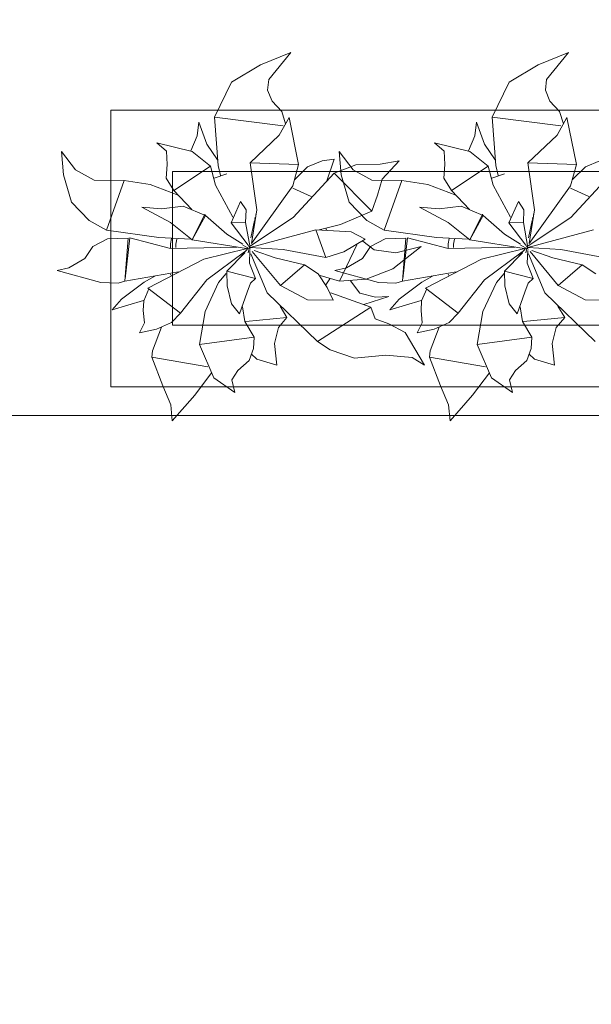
# Model space of a CAD drawing. Header units: millimetres. Extents: x 0 to 1184, y 0 to 836.
# Tile 22 of 86: x 235 to 245, y 530 to 546. Entities that reach past the tile are written whole.
import ezdxf
from ezdxf.xclip import XClip

# ---------------------------------------------------------------- set-up
doc = ezdxf.new("R2010")
doc.units = ezdxf.units.MM
doc.header["$MEASUREMENT"] = 0
doc.header["$XCLIPFRAME"] = 0
doc.linetypes.add('Штриховая', pattern=[5.644444, 2.822222, -2.822222])
doc.linetypes.add('Штрихпунктирная', pattern=[6.702778, 3.527778, -1.763889, 0, -1.411111])
for name, color, linetype in [('Интерьер - Мебель', 7, 'Continuous'), ('Элемент Модели - Зона', 7, 'Continuous'), ('Элемент Модели - Оси', 7, 'Continuous')]:
    doc.layers.add(name, color=color, linetype=linetype)

# ---------------------------------------------------------------- blocks, each defined once
blk = doc.blocks.new('Чертеж_4_4', base_point=(-278.479, 89.564))
at = {"layer": 'Интерьер - Мебель', "color": 252, "linetype": 'Continuous', "lineweight": 5}
for p, q in [((239.75, 545.464), (239.254, 545.262)), ((239.75, 545.464), (239.254, 545.262)), ((239.75, 545.464), (239.389, 545.025)), ((239.75, 545.464), (239.389, 545.025)), ((244.269, 545.464), (243.773, 545.262)), ((244.269, 545.464), (243.773, 545.262)), ((244.269, 545.464), (243.908, 545.025)), ((244.269, 545.464), (243.908, 545.025)), ((239.254, 545.262), (238.784, 544.98)), ((239.254, 545.262), (238.784, 544.98)), ((243.773, 545.262), (243.303, 544.98)), ((243.773, 545.262), (243.303, 544.98)), ((238.784, 544.98), (238.508, 544.413)), ((238.784, 544.98), (238.508, 544.413)), ((239.389, 545.025), (239.371, 544.852)), ((239.389, 545.025), (239.371, 544.852)), ((243.303, 544.98), (243.027, 544.413)), ((243.303, 544.98), (243.027, 544.413)), ((243.908, 545.025), (243.89, 544.852)), ((243.908, 545.025), (243.89, 544.852)), ((239.371, 544.852), (239.443, 544.674)), ((239.371, 544.852), (239.443, 544.674)), ((243.89, 544.852), (243.962, 544.674)), ((243.89, 544.852), (243.962, 544.674)), ((239.443, 544.674), (239.601, 544.503)), ((239.443, 544.674), (239.601, 544.503)), ((243.962, 544.674), (244.12, 544.503)), ((243.962, 544.674), (244.12, 544.503)), ((238.508, 544.413), (239.625, 544.272)), ((238.508, 544.413), (238.568, 543.629)), ((238.508, 544.413), (239.625, 544.272)), ((238.508, 544.413), (238.568, 543.629)), ((239.72, 544.408), (239.561, 544.12)), ((239.72, 544.408), (239.561, 544.12)), ((239.601, 544.503), (239.664, 544.306)), ((239.601, 544.503), (239.664, 544.306)), ((239.72, 544.408), (239.876, 543.645)), ((239.72, 544.408), (239.876, 543.645)), ((243.027, 544.413), (244.144, 544.272)), ((243.027, 544.413), (243.087, 543.629)), ((243.027, 544.413), (244.144, 544.272)), ((243.027, 544.413), (243.087, 543.629)), ((244.239, 544.408), (244.08, 544.12)), ((244.239, 544.408), (244.08, 544.12)), ((244.12, 544.503), (244.183, 544.306)), ((244.12, 544.503), (244.183, 544.306)), ((244.239, 544.408), (244.395, 543.645)), ((244.239, 544.408), (244.395, 543.645)), ((238.253, 544.334), (238.222, 544.11)), ((238.253, 544.334), (238.222, 544.11)), ((238.253, 544.334), (238.383, 543.976)), ((238.253, 544.334), (238.383, 543.976)), ((242.772, 544.334), (242.741, 544.11)), ((242.772, 544.334), (242.741, 544.11)), ((242.772, 544.334), (242.902, 543.976)), ((242.772, 544.334), (242.902, 543.976)), ((238.222, 544.11), (238.121, 543.863)), ((238.222, 544.11), (238.121, 543.863)), ((239.561, 544.12), (239.086, 543.668)), ((239.561, 544.12), (239.086, 543.668)), ((242.741, 544.11), (242.64, 543.863)), ((242.741, 544.11), (242.64, 543.863)), ((244.08, 544.12), (243.605, 543.668)), ((244.08, 544.12), (243.605, 543.668)), ((237.566, 543.994), (237.727, 543.859)), ((237.566, 543.994), (238.142, 543.852)), ((237.566, 543.994), (237.727, 543.859)), ((237.566, 543.994), (238.142, 543.852)), ((238.383, 543.976), (238.555, 543.721)), ((238.383, 543.976), (238.555, 543.721)), ((242.085, 543.994), (242.246, 543.859)), ((242.085, 543.994), (242.661, 543.852)), ((242.085, 543.994), (242.246, 543.859)), ((242.085, 543.994), (242.661, 543.852)), ((242.902, 543.976), (243.074, 543.721)), ((242.902, 543.976), (243.074, 543.721)), ((236.017, 543.854), (236.05, 543.475)), ((236.017, 543.854), (236.246, 543.554)), ((236.017, 543.854), (236.05, 543.475)), ((236.017, 543.854), (236.246, 543.554)), ((237.727, 543.859), (237.737, 543.644)), ((237.727, 543.859), (237.737, 543.644)), ((238.142, 543.852), (238.44, 543.614)), ((238.142, 543.852), (238.44, 543.614)), ((240.536, 543.854), (240.569, 543.475)), ((240.536, 543.854), (240.765, 543.554)), ((240.536, 543.854), (240.569, 543.475)), ((240.536, 543.854), (240.765, 543.554)), ((242.246, 543.859), (242.256, 543.644)), ((242.246, 543.859), (242.256, 543.644)), ((242.661, 543.852), (242.959, 543.614)), ((242.661, 543.852), (242.959, 543.614)), ((237.737, 543.644), (237.719, 543.423)), ((237.737, 543.644), (237.719, 543.423)), ((238.44, 543.614), (237.843, 543.22)), ((238.44, 543.614), (237.843, 543.22)), ((238.44, 543.614), (238.524, 543.306)), ((238.44, 543.614), (238.524, 543.306)), ((238.568, 543.629), (238.602, 543.464)), ((238.568, 543.629), (238.602, 543.464)), ((239.086, 543.668), (239.876, 543.645)), ((239.086, 543.668), (239.197, 542.907)), ((239.086, 543.668), (239.876, 543.645)), ((239.086, 543.668), (239.197, 542.907)), ((239.876, 543.645), (239.78, 543.298)), ((239.876, 543.645), (239.78, 543.298)), ((240.022, 543.603), (239.812, 543.397)), ((240.022, 543.603), (239.812, 543.397)), ((240.256, 543.702), (240.022, 543.603)), ((240.256, 543.702), (240.022, 543.603)), ((240.453, 543.732), (240.256, 543.702)), ((240.453, 543.732), (240.256, 543.702)), ((240.453, 543.732), (240.334, 543.377)), ((240.453, 543.732), (240.334, 543.377)), ((240.807, 543.639), (240.453, 543.503)), ((240.807, 543.639), (240.453, 543.503)), ((241.202, 543.651), (240.807, 543.639)), ((241.202, 543.651), (240.807, 543.639)), ((241.509, 543.705), (241.202, 543.651)), ((241.509, 543.705), (241.202, 543.651)), ((241.509, 543.705), (241.236, 543.405)), ((241.509, 543.705), (241.236, 543.405)), ((242.256, 543.644), (242.238, 543.423)), ((242.256, 543.644), (242.238, 543.423)), ((242.959, 543.614), (242.362, 543.22)), ((242.959, 543.614), (242.362, 543.22)), ((242.959, 543.614), (243.043, 543.306)), ((242.959, 543.614), (243.043, 543.306)), ((243.087, 543.629), (243.121, 543.464)), ((243.087, 543.629), (243.121, 543.464)), ((243.605, 543.668), (244.395, 543.645)), ((243.605, 543.668), (243.716, 542.907)), ((243.605, 543.668), (244.395, 543.645)), ((243.605, 543.668), (243.716, 542.907)), ((244.395, 543.645), (244.299, 543.298)), ((244.395, 543.645), (244.299, 543.298)), ((244.541, 543.603), (244.331, 543.397)), ((244.541, 543.603), (244.331, 543.397)), ((244.775, 543.702), (244.541, 543.603)), ((244.775, 543.702), (244.541, 543.603)), ((236.05, 543.475), (236.177, 543.032)), ((236.05, 543.475), (236.177, 543.032)), ((236.246, 543.554), (236.549, 543.389)), ((236.246, 543.554), (236.549, 543.389)), ((238.707, 543.493), (238.501, 543.422)), ((238.707, 543.493), (238.501, 543.422)), ((240.453, 543.503), (239.784, 542.78)), ((240.453, 543.503), (239.784, 542.78)), ((240.453, 543.503), (241.064, 542.885)), ((240.453, 543.503), (241.064, 542.885)), ((240.569, 543.475), (240.696, 543.032)), ((240.569, 543.475), (240.696, 543.032)), ((240.765, 543.554), (241.068, 543.389)), ((240.765, 543.554), (241.068, 543.389)), ((243.227, 543.493), (243.02, 543.422)), ((243.227, 543.493), (243.02, 543.422)), ((244.972, 543.503), (244.303, 542.78)), ((244.972, 543.503), (244.303, 542.78)), ((236.549, 543.389), (237.038, 543.385)), ((236.549, 543.389), (237.038, 543.385)), ((237.038, 543.385), (236.751, 542.576)), ((237.038, 543.385), (236.751, 542.576)), ((237.038, 543.385), (237.457, 543.319)), ((237.038, 543.385), (237.457, 543.319)), ((237.457, 543.319), (237.913, 543.143)), ((237.457, 543.319), (237.913, 543.143)), ((237.719, 543.423), (237.843, 543.22)), ((237.719, 543.423), (237.843, 543.22)), ((238.524, 543.306), (238.806, 542.788)), ((238.524, 543.306), (238.806, 542.788)), ((239.78, 543.298), (239.108, 542.357)), ((239.78, 543.298), (239.108, 542.357)), ((241.068, 543.389), (241.557, 543.385)), ((241.068, 543.389), (241.557, 543.385)), ((241.236, 543.405), (241.157, 543.147)), ((241.236, 543.405), (241.157, 543.147)), ((241.557, 543.385), (241.27, 542.576)), ((241.557, 543.385), (241.27, 542.576)), ((241.557, 543.385), (241.976, 543.319)), ((241.557, 543.385), (241.976, 543.319)), ((241.976, 543.319), (242.432, 543.143)), ((241.976, 543.319), (242.432, 543.143)), ((242.238, 543.423), (242.362, 543.22)), ((242.238, 543.423), (242.362, 543.22)), ((243.043, 543.306), (243.325, 542.788)), ((243.043, 543.306), (243.325, 542.788)), ((244.299, 543.298), (243.627, 542.357)), ((244.299, 543.298), (243.627, 542.357)), ((237.843, 543.22), (238.136, 542.913)), ((237.843, 543.22), (238.136, 542.913)), ((239.78, 543.261), (240.081, 543.123)), ((239.78, 543.261), (240.081, 543.123)), ((241.157, 543.147), (241.064, 542.885)), ((241.157, 543.147), (241.064, 542.885)), ((242.362, 543.22), (242.655, 542.913)), ((242.362, 543.22), (242.655, 542.913)), ((244.299, 543.261), (244.6, 543.123)), ((244.299, 543.261), (244.6, 543.123)), ((236.177, 543.032), (236.465, 542.731)), ((236.177, 543.032), (236.465, 542.731)), ((237.324, 542.952), (237.643, 542.924)), ((237.324, 542.952), (237.788, 542.701)), ((237.324, 542.952), (237.643, 542.924)), ((237.324, 542.952), (237.788, 542.701)), ((237.999, 542.964), (237.643, 542.924)), ((237.999, 542.964), (237.643, 542.924)), ((237.999, 542.964), (238.358, 542.812)), ((237.999, 542.964), (238.358, 542.812)), ((238.932, 543.044), (238.778, 542.697)), ((238.932, 543.044), (238.778, 542.697)), ((238.932, 543.044), (239.021, 542.906)), ((238.932, 543.044), (239.021, 542.906)), ((240.696, 543.032), (240.984, 542.731)), ((240.696, 543.032), (240.984, 542.731)), ((241.843, 542.952), (242.162, 542.924)), ((241.843, 542.952), (242.307, 542.701)), ((241.843, 542.952), (242.162, 542.924)), ((241.843, 542.952), (242.307, 542.701)), ((242.518, 542.964), (242.162, 542.924)), ((242.518, 542.964), (242.162, 542.924)), ((242.518, 542.964), (242.877, 542.812)), ((242.518, 542.964), (242.877, 542.812)), ((243.451, 543.044), (243.297, 542.697)), ((243.451, 543.044), (243.297, 542.697)), ((243.451, 543.044), (243.54, 542.906)), ((243.451, 543.044), (243.54, 542.906)), ((238.35, 542.834), (238.145, 542.416)), ((238.35, 542.834), (238.145, 542.416)), ((238.358, 542.812), (238.145, 542.416)), ((238.358, 542.812), (238.145, 542.416)), ((238.35, 542.834), (238.358, 542.812)), ((238.35, 542.834), (238.358, 542.812)), ((238.358, 542.812), (238.705, 542.512)), ((238.358, 542.812), (238.705, 542.512)), ((239.021, 542.906), (239.013, 542.699)), ((239.021, 542.906), (239.013, 542.699)), ((239.197, 542.907), (239.108, 542.357)), ((239.197, 542.907), (239.108, 542.357)), ((239.17, 542.788), (239.161, 542.749)), ((239.17, 542.788), (239.161, 542.749)), ((239.182, 542.846), (239.178, 542.826)), ((239.182, 542.846), (239.178, 542.826)), ((239.195, 542.904), (239.193, 542.894)), ((239.195, 542.904), (239.193, 542.894)), ((241.064, 542.885), (240.558, 542.668)), ((241.064, 542.885), (240.558, 542.668)), ((242.869, 542.834), (242.664, 542.416)), ((242.869, 542.834), (242.664, 542.416)), ((242.877, 542.812), (242.664, 542.416)), ((242.877, 542.812), (242.664, 542.416)), ((242.869, 542.834), (242.877, 542.812)), ((242.869, 542.834), (242.877, 542.812)), ((242.877, 542.812), (243.224, 542.512)), ((242.877, 542.812), (243.224, 542.512)), ((243.54, 542.906), (243.532, 542.699)), ((243.54, 542.906), (243.532, 542.699)), ((243.716, 542.907), (243.627, 542.357)), ((243.716, 542.907), (243.627, 542.357)), ((243.689, 542.788), (243.68, 542.749)), ((243.689, 542.788), (243.68, 542.749)), ((243.701, 542.846), (243.697, 542.826)), ((243.701, 542.846), (243.697, 542.826)), ((243.714, 542.904), (243.712, 542.894)), ((243.714, 542.904), (243.712, 542.894)), ((236.465, 542.731), (236.751, 542.576)), ((236.465, 542.731), (236.751, 542.576)), ((237.788, 542.701), (238.145, 542.416)), ((237.788, 542.701), (238.145, 542.416)), ((239.013, 542.699), (238.778, 542.697)), ((239.013, 542.699), (238.778, 542.697)), ((238.778, 542.697), (239.055, 542.331)), ((238.778, 542.697), (239.055, 542.331)), ((239.013, 542.699), (239.085, 542.291)), ((239.013, 542.699), (239.085, 542.291)), ((239.784, 542.78), (239.091, 542.323)), ((239.784, 542.78), (239.091, 542.323)), ((239.157, 542.73), (239.096, 542.45)), ((239.157, 542.73), (239.096, 542.45)), ((240.558, 542.668), (240.21, 542.579)), ((240.558, 542.668), (240.21, 542.579)), ((240.984, 542.731), (241.27, 542.576)), ((240.984, 542.731), (241.27, 542.576)), ((242.307, 542.701), (242.664, 542.416)), ((242.307, 542.701), (242.664, 542.416)), ((243.532, 542.699), (243.297, 542.697)), ((243.532, 542.699), (243.297, 542.697)), ((243.297, 542.697), (243.574, 542.331)), ((243.297, 542.697), (243.574, 542.331)), ((243.532, 542.699), (243.604, 542.291)), ((243.532, 542.699), (243.604, 542.291)), ((244.303, 542.78), (243.61, 542.323)), ((244.303, 542.78), (243.61, 542.323)), ((243.676, 542.73), (243.615, 542.45)), ((243.676, 542.73), (243.615, 542.45)), ((236.751, 542.576), (237.601, 542.456)), ((236.751, 542.576), (237.601, 542.456)), ((238.705, 542.512), (238.967, 542.346)), ((238.705, 542.512), (238.967, 542.346)), ((240.157, 542.582), (239.085, 542.291)), ((240.157, 542.582), (239.085, 542.291)), ((240.157, 542.582), (240.729, 542.548)), ((240.157, 542.582), (240.316, 542.133)), ((240.157, 542.582), (240.729, 542.548)), ((240.157, 542.582), (240.316, 542.133)), ((240.319, 542.61), (240.331, 542.573)), ((240.319, 542.61), (240.331, 542.573)), ((240.729, 542.548), (240.959, 542.428)), ((240.729, 542.548), (240.959, 542.428)), ((241.27, 542.576), (242.12, 542.456)), ((241.27, 542.576), (242.12, 542.456)), ((243.224, 542.512), (243.486, 542.346)), ((243.224, 542.512), (243.486, 542.346)), ((244.676, 542.582), (243.604, 542.291)), ((244.676, 542.582), (243.604, 542.291)), ((236.527, 542.31), (236.398, 542.113)), ((236.527, 542.31), (236.398, 542.113)), ((236.767, 542.434), (236.527, 542.31)), ((236.767, 542.434), (236.527, 542.31)), ((237.103, 542.446), (236.767, 542.434)), ((237.103, 542.446), (236.767, 542.434)), ((237.103, 542.446), (237.047, 541.746)), ((237.103, 542.446), (237.047, 541.746)), ((237.13, 542.452), (237.051, 541.784)), ((237.13, 542.452), (237.051, 541.784)), ((237.13, 542.452), (237.792, 542.28)), ((237.13, 542.452), (237.792, 542.28)), ((237.601, 542.456), (238.121, 542.428)), ((237.601, 542.456), (238.121, 542.428)), ((237.806, 542.44), (237.788, 542.352)), ((237.806, 542.44), (237.788, 542.352)), ((237.788, 542.352), (237.792, 542.285)), ((237.788, 542.352), (237.792, 542.285)), ((237.891, 542.429), (237.875, 542.348)), ((237.891, 542.429), (237.875, 542.348)), ((237.875, 542.348), (237.878, 542.292)), ((237.875, 542.348), (237.878, 542.292)), ((238.145, 542.416), (239.029, 542.278)), ((238.145, 542.416), (239.029, 542.278)), ((238.969, 542.333), (239.089, 542.269)), ((238.969, 542.333), (239.089, 542.269)), ((239.058, 542.326), (239.089, 542.269)), ((239.058, 542.326), (239.089, 542.269)), ((239.081, 542.316), (239.076, 542.296)), ((239.081, 542.316), (239.076, 542.296)), ((240.823, 542.335), (240.543, 541.748)), ((240.823, 542.335), (240.543, 541.748)), ((240.959, 542.428), (240.613, 542.221)), ((240.959, 542.428), (240.613, 542.221)), ((241.046, 542.31), (240.917, 542.113)), ((241.046, 542.31), (240.917, 542.113)), ((240.919, 542.396), (241.104, 542.254)), ((240.919, 542.396), (241.104, 542.254)), ((241.286, 542.434), (241.046, 542.31)), ((241.286, 542.434), (241.046, 542.31)), ((241.622, 542.446), (241.286, 542.434)), ((241.622, 542.446), (241.286, 542.434)), ((241.868, 542.31), (241.409, 541.946)), ((241.868, 542.31), (241.409, 541.946)), ((241.868, 542.31), (241.457, 542.209)), ((241.868, 542.31), (241.457, 542.209)), ((241.622, 542.446), (241.566, 541.746)), ((241.622, 542.446), (241.566, 541.746)), ((241.649, 542.452), (241.57, 541.784)), ((241.649, 542.452), (241.57, 541.784)), ((241.649, 542.452), (242.311, 542.28)), ((241.649, 542.452), (242.311, 542.28)), ((242.12, 542.456), (242.64, 542.428)), ((242.12, 542.456), (242.64, 542.428)), ((242.325, 542.44), (242.307, 542.352)), ((242.325, 542.44), (242.307, 542.352)), ((242.307, 542.352), (242.311, 542.285)), ((242.307, 542.352), (242.311, 542.285)), ((242.41, 542.429), (242.394, 542.348)), ((242.41, 542.429), (242.394, 542.348)), ((242.394, 542.348), (242.397, 542.292)), ((242.394, 542.348), (242.397, 542.292)), ((242.664, 542.416), (243.548, 542.278)), ((242.664, 542.416), (243.548, 542.278)), ((243.488, 542.333), (243.608, 542.269)), ((243.488, 542.333), (243.608, 542.269)), ((243.577, 542.326), (243.608, 542.269)), ((243.577, 542.326), (243.608, 542.269)), ((243.6, 542.316), (243.595, 542.296)), ((243.6, 542.316), (243.595, 542.296)), ((238.874, 542.298), (237.792, 542.28)), ((238.874, 542.298), (237.792, 542.28)), ((239.037, 542.279), (238.333, 542.106)), ((239.037, 542.279), (238.333, 542.106)), ((238.992, 542.221), (238.383, 541.767)), ((238.992, 542.221), (238.383, 541.767)), ((239.001, 542.207), (238.706, 541.909)), ((239.001, 542.207), (238.706, 541.909)), ((239.047, 542.277), (238.922, 542.131)), ((239.047, 542.277), (238.922, 542.131)), ((239.071, 542.277), (239.055, 542.208)), ((239.071, 542.277), (239.055, 542.208)), ((239.078, 542.301), (239.085, 542.291)), ((239.078, 542.301), (239.085, 542.291)), ((239.084, 542.244), (239.078, 542.037)), ((239.084, 542.244), (239.078, 542.037)), ((239.085, 542.291), (239.625, 542.263)), ((239.085, 542.291), (239.625, 542.263)), ((239.098, 542.188), (239.365, 541.555)), ((239.098, 542.188), (239.365, 541.555)), ((239.122, 542.229), (239.578, 541.673)), ((239.122, 542.229), (239.578, 541.673)), ((239.15, 542.247), (239.492, 542.126)), ((239.15, 542.247), (239.492, 542.126)), ((239.625, 542.263), (240.316, 542.133)), ((239.625, 542.263), (240.316, 542.133)), ((240.613, 542.221), (240.316, 542.133)), ((240.613, 542.221), (240.316, 542.133)), ((241.104, 542.254), (241.457, 542.209)), ((241.104, 542.254), (241.457, 542.209)), ((243.393, 542.298), (242.311, 542.28)), ((243.393, 542.298), (242.311, 542.28)), ((243.556, 542.279), (242.852, 542.106)), ((243.556, 542.279), (242.852, 542.106)), ((243.511, 542.221), (242.902, 541.767)), ((243.511, 542.221), (242.902, 541.767)), ((243.52, 542.207), (243.225, 541.909)), ((243.52, 542.207), (243.225, 541.909)), ((243.566, 542.277), (243.441, 542.131)), ((243.566, 542.277), (243.441, 542.131)), ((243.59, 542.277), (243.574, 542.208)), ((243.59, 542.277), (243.574, 542.208)), ((243.597, 542.301), (243.604, 542.291)), ((243.597, 542.301), (243.604, 542.291)), ((243.603, 542.244), (243.597, 542.037)), ((243.603, 542.244), (243.597, 542.037)), ((243.604, 542.291), (244.144, 542.263)), ((243.604, 542.291), (244.144, 542.263)), ((243.617, 542.188), (243.884, 541.555)), ((243.617, 542.188), (243.884, 541.555)), ((243.641, 542.229), (244.097, 541.673)), ((243.641, 542.229), (244.097, 541.673)), ((243.669, 542.247), (244.011, 542.126)), ((243.669, 542.247), (244.011, 542.126)), ((244.144, 542.263), (244.835, 542.133)), ((244.144, 542.263), (244.835, 542.133)), ((236.398, 542.113), (236.137, 541.961)), ((236.398, 542.113), (236.137, 541.961)), ((238.333, 542.106), (237.422, 541.633)), ((238.333, 542.106), (237.422, 541.633)), ((239.078, 542.037), (239.172, 541.791)), ((239.078, 542.037), (239.172, 541.791)), ((239.492, 542.126), (239.972, 542.011)), ((239.492, 542.126), (239.972, 542.011)), ((239.972, 542.011), (239.578, 541.673)), ((239.972, 542.011), (239.578, 541.673)), ((239.972, 542.011), (240.195, 541.866)), ((239.972, 542.011), (240.195, 541.866)), ((240.917, 542.113), (240.656, 541.961)), ((240.917, 542.113), (240.656, 541.961)), ((242.852, 542.106), (241.941, 541.633)), ((242.852, 542.106), (241.941, 541.633)), ((243.597, 542.037), (243.691, 541.791)), ((243.597, 542.037), (243.691, 541.791)), ((244.011, 542.126), (244.491, 542.011)), ((244.011, 542.126), (244.491, 542.011)), ((244.491, 542.011), (244.097, 541.673)), ((244.491, 542.011), (244.097, 541.673)), ((244.491, 542.011), (244.714, 541.866)), ((244.491, 542.011), (244.714, 541.866)), ((236.137, 541.961), (235.944, 541.919)), ((236.137, 541.961), (235.944, 541.919)), ((235.944, 541.919), (236.656, 541.722)), ((235.944, 541.919), (236.656, 541.722)), ((237.918, 541.897), (237.047, 541.746)), ((237.918, 541.897), (237.047, 541.746)), ((237.535, 541.827), (237.362, 541.729)), ((237.535, 541.827), (237.362, 541.729)), ((237.79, 541.86), (237.803, 541.84)), ((237.79, 541.86), (237.803, 541.84)), ((238.699, 541.87), (238.574, 541.723)), ((238.699, 541.87), (238.574, 541.723)), ((238.706, 541.909), (239.172, 541.791)), ((238.706, 541.909), (238.71, 541.668)), ((238.706, 541.909), (239.172, 541.791)), ((238.706, 541.909), (238.71, 541.668)), ((240.195, 541.866), (240.34, 541.644)), ((240.195, 541.866), (240.34, 541.644)), ((240.226, 541.836), (240.543, 541.748)), ((240.226, 541.836), (240.543, 541.748)), ((240.656, 541.961), (240.463, 541.919)), ((240.656, 541.961), (240.463, 541.919)), ((240.463, 541.919), (241.175, 541.722)), ((240.463, 541.919), (241.175, 541.722)), ((241.409, 541.946), (240.975, 541.78)), ((241.409, 541.946), (240.975, 541.78)), ((242.437, 541.897), (241.566, 541.746)), ((242.437, 541.897), (241.566, 541.746)), ((242.054, 541.827), (241.881, 541.729)), ((242.054, 541.827), (241.881, 541.729)), ((242.309, 541.86), (242.322, 541.84)), ((242.309, 541.86), (242.322, 541.84)), ((243.218, 541.87), (243.093, 541.723)), ((243.218, 541.87), (243.093, 541.723)), ((243.225, 541.909), (243.691, 541.791)), ((243.225, 541.909), (243.229, 541.668)), ((243.225, 541.909), (243.691, 541.791)), ((243.225, 541.909), (243.229, 541.668)), ((236.656, 541.722), (236.94, 541.711)), ((236.656, 541.722), (236.94, 541.711)), ((237.047, 541.746), (236.94, 541.711)), ((237.047, 541.746), (236.94, 541.711)), ((237.362, 541.729), (236.992, 541.456)), ((237.362, 541.729), (236.992, 541.456)), ((238.383, 541.767), (237.951, 541.227)), ((238.383, 541.767), (237.951, 541.227)), ((238.574, 541.723), (238.355, 541.254)), ((238.574, 541.723), (238.355, 541.254)), ((238.71, 541.668), (238.785, 541.378)), ((238.71, 541.668), (238.785, 541.378)), ((239.093, 541.714), (239.036, 541.569)), ((239.093, 541.714), (239.036, 541.569)), ((239.172, 541.791), (239.093, 541.714)), ((239.172, 541.791), (239.093, 541.714)), ((239.578, 541.673), (240.021, 541.442)), ((239.578, 541.673), (240.021, 541.442)), ((240.384, 541.783), (240.317, 541.686)), ((240.384, 541.783), (240.317, 541.686)), ((240.975, 541.78), (240.543, 541.748)), ((240.975, 541.78), (240.543, 541.748)), ((240.721, 541.751), (240.871, 541.552)), ((240.721, 541.751), (240.871, 541.552)), ((241.175, 541.722), (241.459, 541.711)), ((241.175, 541.722), (241.459, 541.711)), ((241.566, 541.746), (241.459, 541.711)), ((241.566, 541.746), (241.459, 541.711)), ((241.881, 541.729), (241.511, 541.456)), ((241.881, 541.729), (241.511, 541.456)), ((242.902, 541.767), (242.47, 541.227)), ((242.902, 541.767), (242.47, 541.227)), ((243.093, 541.723), (242.874, 541.254)), ((243.093, 541.723), (242.874, 541.254)), ((243.229, 541.668), (243.304, 541.378)), ((243.229, 541.668), (243.304, 541.378)), ((243.612, 541.714), (243.555, 541.569)), ((243.612, 541.714), (243.555, 541.569)), ((243.691, 541.791), (243.612, 541.714)), ((243.691, 541.791), (243.612, 541.714)), ((244.097, 541.673), (244.54, 541.442)), ((244.097, 541.673), (244.54, 541.442)), ((237.44, 541.62), (237.356, 541.426)), ((237.44, 541.62), (237.356, 541.426)), ((237.422, 541.633), (237.951, 541.227)), ((237.422, 541.633), (237.951, 541.227)), ((239.036, 541.569), (238.913, 541.217)), ((239.036, 541.569), (238.913, 541.217)), ((239.365, 541.555), (240.18, 540.764)), ((239.365, 541.555), (240.18, 540.764)), ((240.34, 541.644), (240.437, 541.435)), ((240.34, 541.644), (240.437, 541.435)), ((240.398, 541.557), (241.048, 541.325)), ((240.398, 541.557), (241.048, 541.325)), ((240.871, 541.552), (241.128, 541.487)), ((240.871, 541.552), (241.128, 541.487)), ((241.959, 541.62), (241.875, 541.426)), ((241.959, 541.62), (241.875, 541.426)), ((241.941, 541.633), (242.47, 541.227)), ((241.941, 541.633), (242.47, 541.227)), ((243.555, 541.569), (243.432, 541.217)), ((243.555, 541.569), (243.432, 541.217)), ((243.884, 541.555), (244.699, 540.764)), ((243.884, 541.555), (244.699, 540.764)), ((236.992, 541.456), (236.842, 541.279)), ((236.992, 541.456), (236.842, 541.279)), ((237.35, 541.431), (236.842, 541.279)), ((237.35, 541.431), (236.842, 541.279)), ((237.356, 541.426), (237.348, 541.267)), ((237.356, 541.426), (237.348, 541.267)), ((238.785, 541.378), (238.913, 541.217)), ((238.785, 541.378), (238.913, 541.217)), ((240.021, 541.442), (240.437, 541.435)), ((240.021, 541.442), (240.437, 541.435)), ((241.346, 541.497), (240.938, 541.368)), ((241.346, 541.497), (240.938, 541.368)), ((241.346, 541.497), (241.128, 541.487)), ((241.346, 541.497), (241.128, 541.487)), ((241.511, 541.456), (241.361, 541.279)), ((241.511, 541.456), (241.361, 541.279)), ((241.869, 541.431), (241.361, 541.279)), ((241.869, 541.431), (241.361, 541.279)), ((241.875, 541.426), (241.867, 541.267)), ((241.875, 541.426), (241.867, 541.267)), ((243.304, 541.378), (243.432, 541.217)), ((243.304, 541.378), (243.432, 541.217)), ((244.54, 541.442), (244.956, 541.435)), ((244.54, 541.442), (244.956, 541.435)), ((237.348, 541.267), (237.368, 541.066)), ((237.348, 541.267), (237.368, 541.066)), ((237.951, 541.227), (237.807, 541.076)), ((237.951, 541.227), (237.807, 541.076)), ((238.355, 541.254), (238.263, 540.715)), ((238.355, 541.254), (238.263, 540.715)), ((238.961, 541.328), (238.998, 541.09)), ((238.961, 541.328), (238.998, 541.09)), ((239.577, 541.338), (239.686, 541.153)), ((239.577, 541.338), (239.686, 541.153)), ((239.608, 541.323), (239.584, 541.315)), ((239.608, 541.323), (239.584, 541.315)), ((241.048, 541.325), (240.18, 540.764)), ((241.048, 541.325), (240.18, 540.764)), ((241.048, 541.325), (241.123, 541.136)), ((241.048, 541.325), (241.123, 541.136)), ((241.867, 541.267), (241.887, 541.066)), ((241.867, 541.267), (241.887, 541.066)), ((242.47, 541.227), (242.327, 541.076)), ((242.47, 541.227), (242.327, 541.076)), ((242.874, 541.254), (242.782, 540.715)), ((242.874, 541.254), (242.782, 540.715)), ((243.48, 541.328), (243.517, 541.09)), ((243.48, 541.328), (243.517, 541.09)), ((244.096, 541.338), (244.205, 541.153)), ((244.096, 541.338), (244.205, 541.153)), ((244.127, 541.323), (244.103, 541.315)), ((244.127, 541.323), (244.103, 541.315)), ((237.368, 541.066), (237.287, 540.904)), ((237.368, 541.066), (237.287, 540.904)), ((237.807, 541.076), (237.563, 540.963)), ((237.807, 541.076), (237.563, 540.963)), ((238.998, 541.09), (239.154, 540.834)), ((238.998, 541.09), (239.154, 540.834)), ((239.686, 541.153), (239.018, 541.09)), ((239.686, 541.153), (239.018, 541.09)), ((239.686, 541.153), (239.546, 540.99)), ((239.686, 541.153), (239.546, 540.99)), ((241.123, 541.136), (241.342, 541.05)), ((241.123, 541.136), (241.342, 541.05)), ((241.342, 541.05), (241.607, 540.914)), ((241.342, 541.05), (241.607, 540.914)), ((241.887, 541.066), (241.806, 540.904)), ((241.887, 541.066), (241.806, 540.904)), ((242.327, 541.076), (242.082, 540.963)), ((242.327, 541.076), (242.082, 540.963)), ((243.517, 541.09), (243.673, 540.834)), ((243.517, 541.09), (243.673, 540.834)), ((244.205, 541.153), (243.537, 541.09)), ((244.205, 541.153), (243.537, 541.09)), ((244.205, 541.153), (244.065, 540.99)), ((244.205, 541.153), (244.065, 540.99)), ((237.563, 540.963), (237.287, 540.904)), ((237.563, 540.963), (237.287, 540.904)), ((237.646, 541), (237.499, 540.611)), ((237.646, 541), (237.499, 540.611)), ((239.546, 540.99), (239.481, 540.735)), ((239.546, 540.99), (239.481, 540.735)), ((241.607, 540.914), (241.926, 540.379)), ((241.607, 540.914), (241.926, 540.379)), ((242.082, 540.963), (241.806, 540.904)), ((242.082, 540.963), (241.806, 540.904)), ((242.165, 541), (242.018, 540.611)), ((242.165, 541), (242.018, 540.611)), ((244.065, 540.99), (244, 540.735)), ((244.065, 540.99), (244, 540.735)), ((239.154, 540.834), (238.263, 540.715)), ((239.154, 540.834), (238.263, 540.715)), ((238.263, 540.715), (238.495, 540.173)), ((238.263, 540.715), (238.495, 540.173)), ((239.154, 540.834), (239.139, 540.65)), ((239.154, 540.834), (239.139, 540.65)), ((239.481, 540.735), (239.52, 540.381)), ((239.481, 540.735), (239.52, 540.381)), ((240.18, 540.764), (240.386, 540.627)), ((240.18, 540.764), (240.386, 540.627)), ((243.673, 540.834), (242.782, 540.715)), ((243.673, 540.834), (242.782, 540.715)), ((242.782, 540.715), (243.014, 540.173)), ((242.782, 540.715), (243.014, 540.173)), ((243.673, 540.834), (243.658, 540.65)), ((243.673, 540.834), (243.658, 540.65)), ((244, 540.735), (244.039, 540.381)), ((244, 540.735), (244.039, 540.381)), ((237.499, 540.611), (237.487, 540.512)), ((237.499, 540.611), (237.487, 540.512)), ((239.139, 540.65), (239.069, 540.454)), ((239.139, 540.65), (239.069, 540.454)), ((239.105, 540.566), (239.194, 540.48)), ((239.105, 540.566), (239.194, 540.48)), ((240.386, 540.627), (240.782, 540.495)), ((240.386, 540.627), (240.782, 540.495)), ((241.297, 540.545), (240.782, 540.495)), ((241.297, 540.545), (240.782, 540.495)), ((241.297, 540.545), (241.724, 540.504)), ((241.297, 540.545), (241.724, 540.504)), ((242.018, 540.611), (242.006, 540.512)), ((242.018, 540.611), (242.006, 540.512)), ((243.658, 540.65), (243.588, 540.454)), ((243.658, 540.65), (243.588, 540.454)), ((243.624, 540.566), (243.713, 540.48)), ((243.624, 540.566), (243.713, 540.48)), ((237.487, 540.512), (238.399, 540.355)), ((237.487, 540.512), (237.666, 540.044)), ((237.487, 540.512), (238.399, 540.355)), ((237.487, 540.512), (237.666, 540.044)), ((239.069, 540.454), (238.885, 540.293)), ((239.069, 540.454), (238.885, 540.293)), ((239.194, 540.48), (239.52, 540.381)), ((239.194, 540.48), (239.52, 540.381)), ((241.724, 540.504), (241.926, 540.379)), ((241.724, 540.504), (241.926, 540.379)), ((242.006, 540.512), (242.918, 540.355)), ((242.006, 540.512), (242.185, 540.044)), ((242.006, 540.512), (242.918, 540.355)), ((242.006, 540.512), (242.185, 540.044)), ((243.588, 540.454), (243.404, 540.293)), ((243.588, 540.454), (243.404, 540.293)), ((243.713, 540.48), (244.039, 540.381)), ((243.713, 540.48), (244.039, 540.381)), ((238.46, 540.257), (238.188, 539.89)), ((238.46, 540.257), (238.188, 539.89)), ((238.885, 540.293), (238.786, 540.139)), ((238.885, 540.293), (238.786, 540.139)), ((242.979, 540.257), (242.707, 539.89)), ((242.979, 540.257), (242.707, 539.89)), ((243.404, 540.293), (243.306, 540.139)), ((243.404, 540.293), (243.306, 540.139)), ((238.495, 540.173), (238.838, 539.933)), ((238.495, 540.173), (238.838, 539.933)), ((238.786, 540.139), (238.838, 539.933)), ((238.786, 540.139), (238.838, 539.933)), ((243.014, 540.173), (243.357, 539.933)), ((243.014, 540.173), (243.357, 539.933)), ((243.306, 540.139), (243.357, 539.933)), ((243.306, 540.139), (243.357, 539.933)), ((237.666, 540.044), (237.795, 539.733)), ((237.666, 540.044), (237.795, 539.733)), ((242.185, 540.044), (242.314, 539.733)), ((242.185, 540.044), (242.314, 539.733)), ((238.188, 539.89), (237.82, 539.473)), ((238.188, 539.89), (237.82, 539.473)), ((242.707, 539.89), (242.339, 539.473)), ((242.707, 539.89), (242.339, 539.473)), ((237.795, 539.733), (237.82, 539.473)), ((237.795, 539.733), (237.82, 539.473)), ((242.314, 539.733), (242.339, 539.473)), ((242.314, 539.733), (242.339, 539.473))]:
    blk.add_line(p, q, dxfattribs=at)
at = {"layer": 'Интерьер - Мебель', "color": 7, "linetype": 'Continuous', "lineweight": 15}
for p, q in [((254.821, 544.529), (236.821, 544.529)), ((236.821, 544.529), (236.821, 540.029)), ((253.821, 543.529), (237.821, 543.529)), ((237.821, 543.529), (237.821, 541.029)), ((237.821, 541.029), (253.821, 541.029)), ((236.821, 540.029), (254.821, 540.029))]:
    blk.add_line(p, q, dxfattribs=at)
at = {"layer": 'Элемент Модели - Зона', "color": 7, "linetype": 'Штриховая', "lineweight": 15, "flags": 128}
for points in [[(83.021, 539.138), (82.621, 539.138), (82.621, 452.764), (140.324, 452.764), (140.324, 480.98), (172.947, 513.615), (173.088, 513.474), (173.088, 513.764), (354.521, 513.764), (354.521, 513.564), (495.519, 513.564), (495.519, 513.764), (862.335, 513.764), (894.689, 481.329), (894.722, 477.983), (894.722, 452.614), (895.121, 452.614), (895.121, 432.564), (892.721, 432.564), (892.721, 446.564), (888.521, 446.564), (888.521, 450.564), (804.521, 450.564), (804.521, 446.564), (798.521, 446.564), (798.521, 450.564), (714.721, 450.564), (714.721, 359.264), (798.521, 359.264), (798.521, 366.064), (804.521, 366.064), (804.521, 354.164), (845.321, 354.164), (845.321, 363.264), (846.521, 363.264), (846.521, 301.365), (892.721, 301.365), (892.721, 352.064), (888.021, 352.064), (888.021, 367.064), (892.721, 367.064), (892.721, 417.564), (895.121, 417.564), (895.121, 291.065), (892.721, 291.065), (892.721, 298.965), (714.721, 298.965), (714.721, 236.065), (892.721, 236.065), (892.721, 266.565), (888.522, 266.565), (888.522, 272.82), (892.721, 272.82), (892.721, 276.065), (895.121, 276.065), (895.121, 272.765), (930.021, 272.765), (930.021, 461.615), (923.91, 461.615), (923.91, 539.564), (978.521, 539.564), (978.521, 542.564), (984.521, 542.564), (984.521, 539.564), (1131.771, 539.564), (1131.771, 540.564), (1122.771, 540.564), (1122.771, 564.564), (1048.521, 564.564), (1048.521, 626.364), (1026.821, 626.364), (1026.821, 632.564), (1013.35, 632.564), (984.521, 632.564), (984.521, 626.564), (978.521, 626.564), (978.521, 631.689), (969.519, 631.689), (894.521, 631.689), (894.521, 626.564), (888.521, 626.564), (888.521, 631.689), (804.521, 631.689), (804.521, 626.564), (798.521, 626.564), (798.521, 631.689), (714.521, 631.689), (714.521, 626.564), (708.521, 626.564), (708.521, 631.689), (628.021, 631.689), (628.021, 626.564), (622.021, 626.564), (621.021, 626.564), (621.021, 575.892), (496.022, 575.892), (496.022, 627.564), (496.022, 706.464), (496.122, 706.464), (496.122, 768.064), (468.721, 768.064), (468.721, 686.864), (461.167, 686.864), (461.167, 631.684), (444.522, 631.684), (444.522, 626.564), (438.522, 626.564), (438.522, 631.684), (354.521, 631.684), (354.521, 626.564), (348.521, 626.564), (348.521, 631.684), (331.772, 631.684), (331.772, 554.564), (331.772, 539.564), (264.521, 539.564), (264.521, 536.564), (258.521, 536.564), (258.521, 539.564), (174.521, 539.564), (174.521, 536.564), (168.521, 536.564), (168.521, 539.564), (89.021, 539.564), (89.021, 536.564), (83.021, 536.564)], [(82.621, 541.138), (82.621, 539.138), (83.021, 539.138), (83.021, 542.564), (89.021, 542.564), (89.021, 539.564), (168.521, 539.564), (168.521, 542.564), (174.521, 542.564), (174.521, 539.564), (258.521, 539.564), (258.521, 542.564), (264.521, 542.564), (264.521, 539.138), (331.772, 539.138), (331.772, 631.689), (331.877, 631.689), (331.877, 686.864), (327.321, 686.864), (327.321, 720.364), (324.521, 720.364), (324.521, 722.764), (348.321, 722.764), (348.321, 734.564), (280.721, 734.564), (280.721, 722.764), (309.521, 722.764), (309.521, 720.364), (301.521, 720.364), (301.521, 615.564), (207.521, 615.564), (207.521, 626.564), (82.621, 626.564), (82.621, 626.064)]]:
    blk.add_lwpolyline(points, close=True, dxfattribs=at)
at = {"layer": 'Элемент Модели - Оси', "color": 7, "linetype": 'Штрихпунктирная', "lineweight": 15}
blk.add_line((57.32, 539.564), (1181.052, 539.564), dxfattribs=at)

msp = doc.modelspace()

# ---------------------------------------------------------------- block references
at = {"color": 161, "linetype": 'Continuous', "lineweight": 40, "true_color": 0x83aefe}
ref = msp.add_blockref('Чертеж_4_4', (-278.479, 89.564), dxfattribs=at)
XClip(ref).set_block_clipping_path([(57.3201676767, 151.7660533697), (1181.0522393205, 828.727105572)])

doc.saveas('drawing.dxf')
